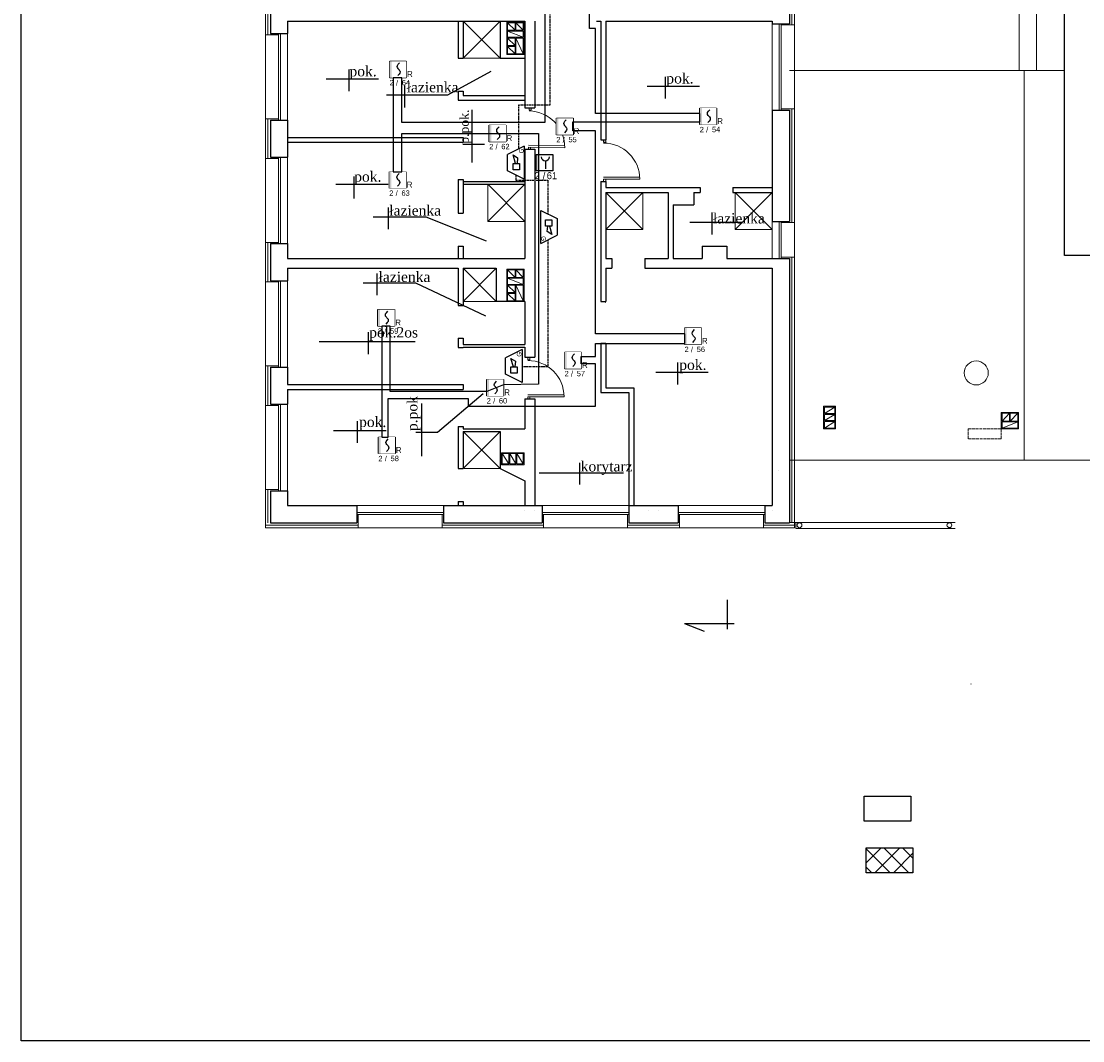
# Model space of a CAD drawing. Header units: millimetres. Extents: x -26513 to 76799, y 0 to 112149.
# Tile 36 of 98: x 6907 to 9483, y 91966 to 94442. Entities that reach past the tile are written whole.
import ezdxf
from ezdxf.enums import TextEntityAlignment as Align

# ---------------------------------------------------------------- set-up
doc = ezdxf.new("R2010")
doc.units = ezdxf.units.MM
doc.header["$LTSCALE"] = 2
doc.set_wipeout_variables(frame=1)
doc.linetypes.add('ACAD_ISO02W100', pattern=[15, 12, -3])
doc.linetypes.add('HIDDEN', pattern=[0.375, 0.25, -0.125])
for name, color, linetype, lineweight in [('DRZWI PROJ.', 30, 'Continuous', 15), ('ocieplenie', 5, 'BATTING', 5), ('rynna-41', 22, 'Continuous', 18), ('stolarka', 6, 'Continuous', 9), ('wc', 4, 'Continuous', 9), ('wentylacja', 4, 'Continuous', 9), ('widok', 3, 'Continuous', 13)]:
    doc.layers.add(name, color=color, linetype=linetype, lineweight=lineweight)
for name, color, linetype in [('istn.śiany', 2, 'Continuous'), ('nazwy pomieszczeń', 7, 'Continuous'), ('SIEMENS_czujki', 1, 'Continuous'), ('ssp', 1, 'Continuous')]:
    doc.layers.add(name, color=color, linetype=linetype)
doc.linetypes.add('BATTING', pattern='A,0.0001,-0.1,[134,ltypeshp.shx,S=0.1,R=0,X=-0.1,Y=0],-0.2,[134,ltypeshp.shx,S=0.1,R=180,X=0.1,Y=0],-0.1', length=0.4001)

# ---------------------------------------------------------------- blocks, each defined once
blk = doc.blocks.new('drzwi')
at = {"layer": 'DRZWI PROJ.', "color": 30}
for p, q in [((-94.9, 88), (-94.9, 0)), ((-89.9, 87.9), (-89.9, 0)), ((-100, 5.1), (-94.9, 5.1)), ((-100, 0), (-94.9, 0)), ((-5.2, 5.1), (0, 5.1)), ((-5.1, 5.1), (-5.1, 0)), ((-5.1, 0), (0, 0))]:
    blk.add_line(p, q, dxfattribs=at)
blk.add_arc((-94.9, 0), 88, 0, 90, dxfattribs=at)
blk = doc.blocks.new('DUO')
at = {"color": 0}
blk.add_wipeout([(0, 61.4), (61.4, 61.4), (61.4, 0), (0, 0)], dxfattribs=at).dxf.layer = 'ssp'
at = {"layer": 'ssp'}
blk.add_lwpolyline([(0, 61.4), (61.4, 61.4), (61.4, 0), (0, 0)], close=True, dxfattribs=at)
blk.add_wipeout([(0, 61.4), (61.4, 61.4), (61.4, 0), (0, 0)]).dxf.layer = 'ssp'
h = blk.add_hatch(color=256, dxfattribs=at)
h.set_gradient(color1=(255, 0, 0), color2=(224, 0, 0), one_color=1, name='INVSPHERICAL')
h.paths.add_polyline_path([(7.2, 30.7), (7.2, 61.4), (0, 61.4), (0, 30.7)])
h.paths.add_polyline_path([(7.2, 0), (7.2, 30.7), (0, 30.7), (0, 0)])
for p, q in [((27.4, 41.5), (28.4, 45.4)), ((28.4, 37.6), (27.4, 41.5)), ((28.4, 45.4), (31.3, 49.9)), ((31.3, 49.9), (36.1, 55.2)), ((30.6, 34.3), (28.4, 37.6)), ((34.4, 13), (29.5, 7.6)), ((31.3, 33.1), (30.6, 34.3)), ((32.8, 31.4), (31.3, 33.1)), ((32.8, 31.4), (34.4, 29.7)), ((34.4, 29.7), (35.1, 28.6)), ((37.3, 17.4), (34.4, 13)), ((35.1, 28.6), (37.3, 25.3)), ((37.3, 25.3), (38.2, 21.3)), ((38.2, 21.3), (37.3, 17.4))]:
    blk.add_line(p, q, dxfattribs=at)
blk.add_text('R', height=22, dxfattribs=at).set_placement((64.1, 2.4))
at = {"layer": 'ssp', "flags": 8}
blk.add_attdef('PETLA', text='', height=20, dxfattribs=at).set_placement((14.7, -8.3), align=Align.TOP_RIGHT)
for tag, p in [('/', (23, -9)), ('ADRES', (44.6, -8))]:
    blk.add_attdef(tag, text='', height=20, dxfattribs=at).set_placement(p, align=Align.TOP_LEFT)
blk = doc.blocks.new('ROP')
blk.add_wipeout([(-15.4, 76.7), (76.7, 76.7), (76.7, -15.4), (-15.4, -15.4)]).dxf.layer = 'ssp'
at = {"layer": 'ssp'}
h = blk.add_hatch(color=256, dxfattribs=at)
h.set_gradient(color1=(255, 0, 0), color2=(224, 0, 0), one_color=1, name='INVSPHERICAL')
h.paths.add_polyline_path([(-4.6, 30.7), (-4.6, 76.7), (-15.4, 76.7), (-15.4, 30.7)])
h.paths.add_polyline_path([(-4.6, -15.4), (-4.6, 30.7), (-15.4, 30.7), (-15.4, -15.4)])
blk.add_line((35, 41), (35, -4.1), dxfattribs=at)
blk.add_lwpolyline([(-15.4, 76.7), (76.7, 76.7), (76.7, -15.4), (-15.4, -15.4)], close=True, dxfattribs=at)
blk.add_arc((35, 63.6), 22.6, 180, 0, dxfattribs=at)
blk.add_text('/', height=39, dxfattribs=at).set_placement((27.4, -42.4), align=Align.MIDDLE)
at = {"layer": 'ssp', "flags": 8}
blk.add_attdef('PETLA', text='', height=39, dxfattribs=at).set_placement((4.5, -21.7), align=Align.TOP_RIGHT)
blk.add_attdef('ADRES', text='', height=39, dxfattribs=at).set_placement((42.6, -22), align=Align.TOP_LEFT)
blk = doc.blocks.new('głosowy')
at = {"layer": 'ssp', "color": 1}
for p, q in [((-40.2, 0), (-20.1, 40.2)), ((-20.1, 40.2), (20.1, 40.2)), ((-17.2, 26.8), (-2.1, 26.8)), ((-17.2, 11.7), (-17.2, 26.8)), ((-2.1, 21.1), (18.5, 26.8)), ((-2.1, 26.8), (-2.1, 11.7)), ((18.5, 26.8), (11.4, 15.9)), ((40.2, 0), (20.1, 40.2)), ((40.2, 0), (-40.2, 0)), ((-2.1, 11.7), (-17.2, 11.7)), ((11.4, 15.9), (-2.1, 17.3))]:
    blk.add_line(p, q, dxfattribs=at)
blk.add_text('G', height=11, dxfattribs=at).set_placement((22.4, 1.6))

msp = doc.modelspace()

# ---------------------------------------------------------------- hatches: boundary and pattern name
at = {"layer": 'wentylacja'}
h = msp.add_hatch(dxfattribs=at)
h.set_pattern_fill('ANSI37', color=256, scale=10, style=0)
h.set_pattern_definition([(45, (-10130.49, -14.2), (-22.45064, 22.45064), []), (135, (-10130.49, -14.2), (-22.45064, -22.45064), [])])
h.paths.add_polyline_path([(8957.9, 92434.4), (8957.9, 92374), (9070.8, 92374), (9070.8, 92434.4)])

# ---------------------------------------------------------------- linework, layer by layer
at = {"layer": 'Defpoints'}
for points in [[(6906.6, 96165.8), (11346.6, 96165.8), (11346.6, 91965.8), (6906.6, 91965.8)], [(9438.9, 94641.7), (10284.8, 94641.7), (10284.8, 93872.8), (9438.9, 93872.8)]]:
    msp.add_lwpolyline(points, close=True, dxfattribs=at)
at = {"layer": 'istn.śiany'}
for p, q in [((8771.2, 94993.8), (8771.2, 94435.8)), ((7511.3, 94465.8), (7511.3, 94411.7)), ((7553.3, 94441.7), (8129.3, 94441.7)), ((7553.3, 94441.7), (7553.3, 94426.2)), ((7967.3, 94441.7), (7967.3, 94351.7)), ((7979.3, 94441.7), (7979.3, 94351.7)), ((8069.3, 94441.7), (8069.3, 94351.8)), ((8129.3, 94441.7), (8129.3, 94231.7)), ((8153.3, 94441.8), (8153.3, 94231.7)), ((8303.3, 94441.8), (8313.3, 94441.8)), ((8313.3, 94441.8), (8313.3, 94153.8)), ((8325.3, 94441.8), (8325.3, 94153.8)), ((8325.3, 94441.8), (8729.3, 94441.8)), ((8729.3, 94441.8), (8729.3, 94435.8)), ((7553.3, 94426.2), (7553.3, 94411.7)), ((8729.3, 94435.8), (8771.2, 94435.8)), ((7511.3, 94411.7), (7553.3, 94411.7)), ((7967.3, 94351.7), (7979.3, 94351.7)), ((8069.3, 94351.7), (8129.3, 94351.7)), ((7967.3, 94271.7), (7967.3, 94249.7)), ((7967.3, 94271.7), (7979.3, 94271.7)), ((7979.3, 94271.7), (7979.3, 94261.7)), ((7979.3, 94261.7), (8129.3, 94261.7)), ((7967.3, 94249.7), (8129.3, 94249.7)), ((8129.3, 94231.7), (8153.3, 94231.7)), ((8729.3, 94225.8), (8729.3, 93955.8)), ((8729.3, 94225.8), (8771.2, 94225.8)), ((8771.2, 94225.8), (8771.2, 93955.8)), ((7511.3, 94201.7), (7553.3, 94201.7)), ((7511.3, 94201.7), (7511.3, 94111.7)), ((7553.3, 94201.7), (7553.3, 94111.7)), ((7553.3, 94159.7), (7979.3, 94159.7)), ((7979.3, 94159.7), (7979.3, 94147.7)), ((7553.3, 94147.7), (7979.3, 94147.7)), ((7553.3, 94132.2), (7553.3, 94112.7)), ((8129.3, 94130.7), (8153.3, 94130.7)), ((8129.3, 94130.7), (8129.3, 93865.8)), ((8153.3, 94130.7), (8153.3, 93625.7)), ((8313.3, 94153.8), (8325.3, 94153.8)), ((7511.3, 94111.7), (7553.3, 94111.7)), ((7967.3, 94057.7), (7979.3, 94057.7)), ((7967.3, 94057.7), (7967.3, 93975.8)), ((7979.3, 94057.7), (7979.3, 93975.8)), ((7979.3, 94052.3), (8129.3, 94052.3)), ((8313.3, 94052.8), (8313.3, 94013.8)), ((8313.3, 94052.8), (8325.3, 94052.8)), ((8325.3, 94052.8), (8325.3, 94037.8)), ((7979.3, 94045.8), (8129.3, 94045.8)), ((8039.3, 94045.8), (8129.3, 94045.8)), ((8325.3, 94037.8), (8554.3, 94037.8)), ((8554.3, 94037.8), (8554.3, 94025.8)), ((8634.3, 94037.8), (8729.3, 94037.8)), ((8634.3, 94037.8), (8634.3, 94025.8)), ((8313.3, 94013.8), (8313.3, 93760.8)), ((8325.3, 94025.8), (8477.3, 94025.8)), ((8325.3, 94025.8), (8325.3, 94013.8)), ((8325.3, 94013.8), (8325.3, 93865.8)), ((8477.3, 94025.8), (8477.3, 93865.8)), ((8539.3, 94025.8), (8554.3, 94025.8)), ((8539.3, 94025.8), (8539.3, 93995.8)), ((8634.3, 94025.8), (8729.3, 94025.8)), ((7967.3, 93975.8), (7979.3, 93975.8)), ((8489.3, 93995.8), (8539.3, 93995.8)), ((8489.3, 93995.8), (8489.3, 93865.8)), ((8729.3, 93955.8), (8771.2, 93955.8)), ((7511.3, 93901.7), (7553.3, 93901.7)), ((7511.3, 93901.7), (7511.3, 93892.2)), ((7553.3, 93901.7), (7553.3, 93865.8)), ((7511.3, 93892.2), (7511.3, 93811.7)), ((7967.3, 93895.8), (7967.3, 93865.8)), ((7967.3, 93895.8), (7979.3, 93895.8)), ((7979.3, 93895.8), (7979.3, 93865.8)), ((8559.3, 93895.8), (8619.3, 93895.8)), ((8559.3, 93895.8), (8559.3, 93865.8)), ((8619.3, 93895.8), (8619.3, 93865.8)), ((7553.3, 93865.8), (8129.3, 93865.8)), ((8325.3, 93865.8), (8340.3, 93865.8)), ((8340.3, 93865.8), (8340.3, 93841.8)), ((8420.3, 93865.8), (8477.3, 93865.8)), ((8420.3, 93865.8), (8420.3, 93841.8)), ((8489.3, 93865.8), (8559.3, 93865.8)), ((8619.3, 93865.8), (8729.3, 93865.8)), ((8729.3, 93865.8), (8771.2, 93865.8)), ((8771.2, 93865.8), (8771.2, 93223.7)), ((7553.3, 93841.8), (7967.3, 93841.8)), ((7553.3, 93841.8), (7553.3, 93811.7)), ((7967.3, 93841.8), (7967.3, 93751.8)), ((7979.3, 93841.8), (8059.3, 93841.8)), ((7979.3, 93841.8), (7979.3, 93751.8)), ((8059.3, 93841.8), (8059.3, 93760.8)), ((8325.3, 93841.8), (8340.3, 93841.8)), ((8325.3, 93841.8), (8325.3, 93760.8)), ((8420.3, 93841.8), (8729.3, 93841.8)), ((8729.3, 93841.8), (8729.3, 93265.7)), ((7511.3, 93811.7), (7553.3, 93811.7)), ((7967.3, 93751.8), (7979.3, 93751.8)), ((8129.3, 93760.8), (8059.3, 93760.8)), ((8129.3, 93760.8), (8129.3, 93656.8)), ((8313.3, 93760.8), (8325.3, 93760.8)), ((8325.1, 93759.8), (8325.3, 93759.8)), ((7967.3, 93671.8), (7967.3, 93649.8)), ((7967.3, 93671.8), (7979.3, 93671.8)), ((7979.3, 93671.8), (7979.3, 93656.8)), ((7967.3, 93649.8), (7979.3, 93649.8)), ((7979.3, 93656.8), (8129.3, 93656.8)), ((7979.3, 93650.3), (7979.3, 93649.8)), ((7979.3, 93650.3), (8129.3, 93650.3)), ((8129.3, 93650.3), (8129.3, 93625.7)), ((8313.3, 93659.8), (8313.3, 93539.8)), ((8313.3, 93659.8), (8325.3, 93659.8)), ((8325.3, 93659.8), (8325.3, 93551.8)), ((8129.3, 93625.7), (8153.3, 93625.7)), ((7511.3, 93601.7), (7511.3, 93511.7)), ((7511.3, 93601.7), (7553.3, 93601.7)), ((7553.3, 93601.7), (7553.3, 93559.8)), ((7553.3, 93559.8), (7979.3, 93559.8)), ((7553.3, 93547.8), (7979.3, 93547.8)), ((7553.3, 93547.8), (7553.3, 93511.7)), ((7979.3, 93559.8), (7979.3, 93547.8)), ((8313.3, 93539.8), (8381.3, 93539.8)), ((8325.3, 93551.8), (8393.3, 93551.8)), ((8381.3, 93539.8), (8381.3, 93223.7)), ((8393.3, 93551.8), (8393.3, 93265.7)), ((7511.3, 93511.7), (7553.3, 93511.7)), ((8129.3, 93524.7), (8153.3, 93524.7)), ((8129.3, 93524.7), (8129.3, 93452.2)), ((8153.3, 93524.7), (8153.3, 93427.8)), ((7967.3, 93457.8), (7979.3, 93457.8)), ((7967.3, 93457.8), (7967.3, 93355.7)), ((7979.3, 93457.8), (7979.3, 93452.2)), ((7979.3, 93452.2), (8129.3, 93452.2)), ((7979.3, 93445.7), (7979.3, 93355.7)), ((7979.3, 93445.7), (8069.3, 93445.7)), ((8069.3, 93445.7), (8069.3, 93355.7)), ((8153.3, 93427.8), (8153.3, 93265.7)), ((7967.3, 93355.7), (7979.3, 93355.7)), ((8069.3, 93355.7), (8129.3, 93325.7)), ((8743.8, 93351.4), (8743.8, 93351.4)), ((8129.3, 93325.7), (8129.3, 93265.7)), ((7511.3, 93301.7), (7553.3, 93301.7)), ((7511.3, 93301.7), (7511.3, 93223.7)), ((7553.3, 93301.7), (7553.3, 93265.7)), ((7553.3, 93265.7), (7721.3, 93265.7)), ((7721.3, 93265.7), (7721.3, 93223.7)), ((7931.3, 93265.7), (7931.3, 93223.7)), ((7931.3, 93265.7), (8171.3, 93265.7)), ((7967.3, 93275.7), (7967.3, 93265.7)), ((7967.3, 93275.7), (7979.3, 93275.7)), ((7979.3, 93275.7), (7979.3, 93265.7)), ((8129.3, 93253.8), (8129.3, 93253.7)), ((8153.3, 93253.8), (8153.3, 93253.7)), ((8171.3, 93265.7), (8171.3, 93223.7)), ((8381.3, 93265.7), (8429, 93265.7)), ((8429, 93265.7), (8501.3, 93265.7)), ((8429, 93253.8), (8429, 93253.7)), ((8453.3, 93253.8), (8453.3, 93253.7)), ((8501.3, 93265.7), (8501.3, 93223.7)), ((8711.3, 93265.7), (8711.3, 93223.7)), ((8711.3, 93265.7), (8729.3, 93265.7)), ((8729.3, 93277.7), (8729.3, 93265.7)), ((8729.3, 93253.8), (8729.3, 93253.7)), ((7511.3, 93223.7), (7721.3, 93223.7)), ((7931.3, 93223.7), (8171.3, 93223.7)), ((8381.3, 93223.7), (8501.3, 93223.7)), ((8711.3, 93223.7), (8771.2, 93223.7)), ((8621.1, 92965.3), (8621.1, 93036.9)), ((8516.7, 92979), (8637.2, 92979)), ((8516.7, 92979), (8564.6, 92960.3)), ((9211.8, 92832.3), (9211.8, 92832.2))]:
    msp.add_line(p, q, dxfattribs=at)
for points in [[(8953, 92559.6), (9065.9, 92559.6), (9065.9, 92499.2), (8953, 92499.2)], [(8957.9, 92434.4), (9070.8, 92434.4), (9070.8, 92374), (8957.9, 92374)]]:
    msp.add_lwpolyline(points, close=True, dxfattribs=at)
at = {"layer": 'nazwy pomieszczeń'}
for p, q in [((7701.6, 94324.8), (7701.6, 94271.9)), ((7942.4, 94262.6), (8047.6, 94320.2)), ((7646.5, 94301.9), (7773.9, 94301.9)), ((7837.2, 94285.5), (7837.2, 94232.6)), ((8425.8, 94284), (8553.2, 94284)), ((8469.7, 94306.9), (8469.7, 94254)), ((7793.3, 94262.6), (7942.4, 94262.6)), ((8001.5, 94098.9), (8001.5, 94226.3)), ((7978.6, 94143), (8031.5, 94143)), ((7713.8, 94064.5), (7713.8, 94011.6)), ((7669.9, 94045.8), (7797.3, 94045.8)), ((7797.1, 93989.3), (7797.1, 93936.4)), ((8583, 93977.1), (8583, 93924.2)), ((7761.2, 93966.4), (7888.6, 93966.4)), ((7888.6, 93966.4), (8034.9, 93908.5)), ((8657, 93953.1), (8529.2, 93953.1)), ((7769.9, 93829.4), (7769.9, 93776.6)), ((7736.3, 93806.5), (7863.6, 93806.5)), ((7863.6, 93806.5), (8033.3, 93726.2)), ((7748.5, 93686.5), (7748.5, 93633.6)), ((7629.9, 93663.6), (7862.8, 93663.6)), ((8447, 93589.9), (8574.4, 93589.9)), ((8499.2, 93612.8), (8499.2, 93559.9)), ((7917.3, 93444), (8027.8, 93537.9)), ((7879, 93385.7), (7879, 93513.1)), ((7722.3, 93470.6), (7722.3, 93417.7)), ((7664.8, 93447.7), (7792.2, 93447.7)), ((7864.4, 93444), (7917.3, 93444)), ((8261.3, 93369.5), (8261.3, 93316.6)), ((8164.1, 93345.1), (8368.4, 93345.1))]:
    msp.add_line(p, q, dxfattribs=at)
at = {"layer": 'ocieplenie', "linetype": 'Continuous'}
for p, q in [((8783.2, 95005.8), (8783.2, 94432.8)), ((7499.3, 94534.8), (7499.3, 94408.7)), ((8751.2, 94432.8), (8783.2, 94432.8)), ((7499.3, 94408.7), (7511.3, 94408.7)), ((7499.3, 94408.7), (7531.3, 94408.7)), ((8751.2, 94228.8), (8783.2, 94228.8)), ((8783.2, 94228.8), (8783.2, 93952.8)), ((7499.3, 94204.7), (7511.3, 94204.7)), ((7499.3, 94204.7), (7499.3, 94108.7)), ((7499.3, 94204.7), (7531.3, 94204.7)), ((7499.3, 94108.7), (7511.3, 94108.7)), ((7499.3, 94108.7), (7531.3, 94108.7)), ((8751.2, 93952.8), (8783.2, 93952.8)), ((7499.3, 93904.7), (7511.3, 93904.7)), ((7499.3, 93904.7), (7499.3, 93808.7)), ((7499.3, 93904.7), (7531.3, 93904.7)), ((8751.2, 93868.8), (8783.2, 93868.8)), ((8783.2, 93868.8), (8783.2, 93211.7)), ((7499.3, 93808.7), (7511.3, 93808.7)), ((7499.3, 93808.7), (7531.3, 93808.7)), ((7499.3, 93604.7), (7511.3, 93604.7)), ((7499.3, 93604.7), (7499.3, 93508.7)), ((7499.3, 93604.7), (7531.3, 93604.7)), ((7499.3, 93508.7), (7531.3, 93508.7)), ((7499.3, 93304.7), (7531.3, 93304.7)), ((7499.3, 93304.7), (7499.3, 93211.7)), ((7724.3, 93243.7), (7724.3, 93211.7)), ((7928.3, 93243.7), (7928.3, 93211.7)), ((8174.3, 93243.7), (8174.3, 93211.7)), ((8378.3, 93243.7), (8378.3, 93211.7)), ((8504.3, 93243.7), (8504.3, 93211.7)), ((8708.3, 93243.7), (8708.3, 93211.7)), ((7499.3, 93211.7), (7724.3, 93211.7)), ((7928.3, 93211.7), (8174.3, 93211.7)), ((8174.3, 93223.7), (8174.3, 93211.7)), ((8378.3, 93223.7), (8378.3, 93211.7)), ((8378.3, 93211.7), (8504.3, 93211.7)), ((8504.3, 93223.7), (8504.3, 93211.7)), ((8708.3, 93223.7), (8708.3, 93211.7)), ((8708.3, 93211.7), (8783.2, 93211.7))]:
    msp.add_line(p, q, dxfattribs=at)
at = {"layer": 'ocieplenie'}
for p, q in [((8777.2, 94993.8), (8777.2, 94432.8)), ((7505.3, 94534.8), (7505.3, 94408.7)), ((8777.2, 94228.8), (8777.2, 93952.8)), ((7505.3, 94204.7), (7505.3, 94108.7)), ((7505.3, 93904.7), (7505.3, 93808.7)), ((8777.2, 93868.8), (8777.2, 93224.7)), ((7505.3, 93604.7), (7505.3, 93508.7)), ((7505.3, 93304.7), (7505.3, 93223.7)), ((7499.3, 93217.7), (7724.3, 93217.7)), ((7928.3, 93217.7), (8174.3, 93217.7)), ((8378.3, 93217.7), (8504.3, 93217.7)), ((8708.3, 93217.7), (8783.2, 93217.7))]:
    msp.add_line(p, q, dxfattribs=at)
at = {"layer": 'rynna-41'}
for p, q in [((8771.2, 93224.7), (9173.3, 93224.7)), ((8787.2, 93224.7), (8787.2, 93209.7)), ((8787.2, 93209.7), (9173.3, 93209.7))]:
    msp.add_line(p, q, dxfattribs=at)
for centre in [(8795.7, 93217.8), (9159.6, 93217.9)]:
    msp.add_circle(centre, 5.94, dxfattribs=at)
at = {"layer": 'ssp', "linetype": 'HIDDEN', "ltscale": 5}
for p, q in [((8189.7, 94529.4), (8189.7, 94237.6)), ((8189.7, 94237.6), (8113.8, 94237.6)), ((8113.8, 94237.6), (8113.8, 94131.7)), ((8107.4, 94068.3), (8107.4, 94055.4)), ((8185.2, 93910.9), (8185.2, 93602.7)), ((8185.2, 93602.7), (8122.2, 93602.7))]:
    msp.add_line(p, q, dxfattribs=at)
at = {"layer": 'stolarka'}
for p, q in [((8729.3, 94435.8), (8729.3, 94225.8)), ((8746.2, 94435.8), (8746.2, 94225.8)), ((8751.2, 94435.8), (8751.2, 94225.8)), ((8783.2, 94432.8), (8783.2, 94228.8)), ((7499.3, 94408.7), (7499.3, 94204.7)), ((7531.3, 94411.7), (7531.3, 94201.7)), ((7536.3, 94411.7), (7536.3, 94201.7)), ((7553.3, 94411.7), (7553.3, 94201.7)), ((7499.3, 94108.7), (7499.3, 93904.7)), ((7531.3, 94111.7), (7531.3, 93901.7)), ((7536.3, 94111.7), (7536.3, 93901.7)), ((7553.3, 94111.7), (7553.3, 93901.7)), ((8729.3, 93955.8), (8729.3, 93865.8)), ((8746.2, 93955.8), (8746.2, 93865.8)), ((8751.2, 93955.8), (8751.2, 93865.8)), ((8783.2, 93952.8), (8783.2, 93868.8)), ((7499.3, 93808.7), (7499.3, 93604.7)), ((7531.3, 93811.7), (7531.3, 93601.7)), ((7536.3, 93811.7), (7536.3, 93601.7)), ((7553.3, 93811.7), (7553.3, 93601.7)), ((7531.3, 93511.7), (7531.3, 93301.7)), ((7536.3, 93511.7), (7536.3, 93301.7)), ((7553.3, 93511.7), (7553.3, 93301.7)), ((7499.3, 93508.7), (7499.3, 93304.7)), ((7721.3, 93265.7), (7931.3, 93265.7)), ((8171.3, 93265.7), (8381.3, 93265.7)), ((8501.3, 93265.7), (8711.3, 93265.7)), ((7721.3, 93248.7), (7931.3, 93248.7)), ((7721.3, 93243.7), (7931.3, 93243.7)), ((8171.3, 93248.7), (8381.3, 93248.7)), ((8171.3, 93243.7), (8381.3, 93243.7)), ((8501.3, 93248.7), (8711.3, 93248.7)), ((8501.3, 93243.7), (8711.3, 93243.7)), ((7724.3, 93211.7), (7928.3, 93211.7)), ((8174.3, 93211.7), (8378.3, 93211.7)), ((8504.3, 93211.7), (8708.3, 93211.7))]:
    msp.add_line(p, q, dxfattribs=at)
at = {"layer": 'wc'}
for p, q in [((8069.3, 94351.8), (7979.3, 94441.7)), ((7979.3, 94351.7), (8069.3, 94441.7)), ((7979.3, 94351.7), (8067.4, 94351.7)), ((8129.3, 93955.8), (8039.3, 94045.8)), ((8039.3, 93955.8), (8129.3, 94045.8)), ((8039.3, 94045.8), (8039.3, 93955.8)), ((8415.3, 93935.8), (8325.3, 94025.8)), ((8325.3, 93935.8), (8415.3, 94025.8)), ((8415.3, 94025.8), (8415.3, 93935.8)), ((8729.3, 93935.8), (8639.3, 94025.8)), ((8639.3, 93935.8), (8729.3, 94025.8)), ((8639.3, 94025.8), (8639.3, 93935.8)), ((8039.3, 93955.8), (8129.3, 93955.8)), ((8325.3, 93935.8), (8415.3, 93935.8)), ((8639.3, 93935.8), (8729.3, 93935.8)), ((8059.3, 93760.8), (7979.3, 93841.8)), ((7979.3, 93760.8), (8059.3, 93841.8)), ((8059.3, 93760.8), (7979.3, 93760.8)), ((8069.3, 93355.7), (7979.3, 93445.7)), ((7979.3, 93355.7), (8069.3, 93445.7)), ((7981.6, 93355.7), (8069.3, 93355.7))]:
    msp.add_line(p, q, dxfattribs=at)
at = {"layer": 'wentylacja'}
for p, q in [((8085.3, 94439.7), (8085.3, 94360.7)), ((8127.3, 94439.7), (8085.3, 94439.7)), ((8127.3, 94439.7), (8127.3, 94360.7)), ((8087.3, 94437.7), (8105.3, 94419.7)), ((8105.3, 94437.7), (8087.3, 94437.7)), ((8087.3, 94437.7), (8087.3, 94419.7)), ((8105.3, 94419.7), (8087.3, 94419.7)), ((8087.3, 94417.7), (8125.3, 94402.7)), ((8087.3, 94417.7), (8087.3, 94402.7)), ((8125.3, 94417.7), (8087.3, 94417.7)), ((8105.3, 94437.7), (8105.3, 94419.7)), ((8107.3, 94437.7), (8125.3, 94419.7)), ((8125.3, 94437.7), (8107.3, 94437.7)), ((8107.3, 94437.7), (8107.3, 94419.7)), ((8125.3, 94419.7), (8107.3, 94419.7)), ((8125.3, 94437.7), (8125.3, 94419.7)), ((8125.3, 94417.7), (8125.3, 94402.7)), ((8125.3, 94402.7), (8087.3, 94402.7)), ((8087.3, 94400.7), (8105.3, 94382.7)), ((8105.3, 94400.7), (8087.3, 94400.7)), ((8087.3, 94400.7), (8087.3, 94382.7)), ((8105.3, 94400.7), (8105.3, 94382.7)), ((8107.3, 94400.7), (8125.3, 94362.7)), ((8125.3, 94400.7), (8107.3, 94400.7)), ((8107.3, 94400.7), (8107.3, 94362.7)), ((8125.3, 94400.7), (8125.3, 94362.7)), ((8105.3, 94382.7), (8087.3, 94382.7)), ((8087.3, 94380.7), (8105.3, 94362.7)), ((8087.3, 94380.7), (8087.3, 94362.7)), ((8105.3, 94380.7), (8087.3, 94380.7)), ((8105.3, 94362.7), (8087.3, 94362.7)), ((8105.3, 94380.7), (8105.3, 94362.7)), ((8125.3, 94362.7), (8107.3, 94362.7)), ((8127.3, 94360.7), (8085.3, 94360.7)), ((8127.3, 93839.8), (8085.3, 93839.8)), ((8085.3, 93839.8), (8085.3, 93760.8)), ((8087.3, 93837.8), (8087.3, 93819.8)), ((8105.3, 93837.8), (8087.3, 93837.8)), ((8087.3, 93837.8), (8105.3, 93819.8)), ((8105.3, 93837.8), (8105.3, 93819.8)), ((8107.3, 93837.8), (8107.3, 93819.8)), ((8125.3, 93837.8), (8107.3, 93837.8)), ((8107.3, 93837.8), (8125.3, 93819.8)), ((8125.3, 93837.8), (8125.3, 93819.8)), ((8127.3, 93839.8), (8127.3, 93760.8)), ((8105.3, 93819.8), (8087.3, 93819.8)), ((8125.3, 93817.8), (8087.3, 93817.8)), ((8087.3, 93817.8), (8087.3, 93802.8)), ((8087.3, 93817.8), (8125.3, 93802.8)), ((8125.3, 93802.8), (8087.3, 93802.8)), ((8087.3, 93800.8), (8087.3, 93782.8)), ((8105.3, 93800.8), (8087.3, 93800.8)), ((8087.3, 93800.8), (8105.3, 93782.8)), ((8105.3, 93800.8), (8105.3, 93782.8)), ((8125.3, 93819.8), (8107.3, 93819.8)), ((8107.3, 93800.8), (8107.3, 93762.8)), ((8125.3, 93800.8), (8107.3, 93800.8)), ((8107.3, 93800.8), (8125.3, 93762.8)), ((8125.3, 93817.8), (8125.3, 93802.8)), ((8125.3, 93800.8), (8125.3, 93762.8)), ((8105.3, 93782.8), (8087.3, 93782.8)), ((8105.3, 93780.8), (8087.3, 93780.8)), ((8087.3, 93780.8), (8087.3, 93762.8)), ((8087.3, 93780.8), (8105.3, 93762.8)), ((8105.3, 93780.8), (8105.3, 93762.8)), ((8127.3, 93760.8), (8085.3, 93760.8)), ((8105.3, 93762.8), (8087.3, 93762.8)), ((8125.3, 93762.8), (8107.3, 93762.8)), ((8854.3, 93506.8), (8854.3, 93451.8)), ((8854.3, 93506.8), (8883.3, 93506.8)), ((8856.3, 93504.8), (8881.3, 93504.8)), ((8856.3, 93504.8), (8856.3, 93488.8)), ((8856.3, 93488.8), (8881.3, 93504.8)), ((8856.3, 93488.8), (8881.3, 93488.8)), ((8856.3, 93486.8), (8881.3, 93486.8)), ((8856.3, 93486.8), (8856.3, 93471.8)), ((8856.3, 93471.8), (8881.3, 93486.8)), ((8881.3, 93504.8), (8881.3, 93488.8)), ((8881.3, 93486.8), (8881.3, 93471.8)), ((8883.3, 93506.8), (8883.3, 93451.8)), ((9285.3, 93491.8), (9327.3, 93491.8)), ((9285.3, 93491.8), (9285.3, 93451.8)), ((9287.3, 93489.8), (9287.3, 93470.8)), ((9287.3, 93489.8), (9305.3, 93489.8)), ((9287.3, 93470.8), (9305.3, 93489.8)), ((9305.3, 93489.8), (9305.3, 93470.8)), ((9307.3, 93489.8), (9307.3, 93470.8)), ((9307.3, 93489.8), (9325.3, 93489.8)), ((9307.3, 93470.8), (9325.3, 93489.8)), ((9325.3, 93489.8), (9325.3, 93470.8)), ((9327.3, 93491.8), (9327.3, 93451.8)), ((8856.3, 93471.8), (8881.3, 93471.8)), ((8856.3, 93469.8), (8881.3, 93469.8)), ((8856.3, 93469.8), (8856.3, 93453.8)), ((8856.3, 93453.8), (8881.3, 93469.8)), ((8881.3, 93469.8), (8881.3, 93453.8)), ((9287.3, 93470.8), (9305.3, 93470.8)), ((9287.3, 93468.8), (9325.3, 93468.8)), ((9287.3, 93468.8), (9287.3, 93453.8)), ((9287.3, 93453.8), (9325.3, 93468.8)), ((9307.3, 93470.8), (9325.3, 93470.8)), ((9325.3, 93468.8), (9325.3, 93453.8)), ((8854.3, 93451.8), (8883.3, 93451.8)), ((8856.3, 93453.8), (8881.3, 93453.8)), ((9285.3, 93451.8), (9327.3, 93451.8)), ((9287.3, 93453.8), (9325.3, 93453.8)), ((8072.3, 93364.6), (8072.3, 93393.6)), ((8072.3, 93393.6), (8127.3, 93393.6)), ((8090.3, 93366.6), (8074.3, 93391.6)), ((8074.3, 93391.6), (8090.3, 93391.6)), ((8074.3, 93366.6), (8074.3, 93391.6)), ((8090.3, 93366.6), (8090.3, 93391.6)), ((8107.3, 93366.6), (8092.3, 93391.6)), ((8092.3, 93391.6), (8107.3, 93391.6)), ((8092.3, 93366.6), (8092.3, 93391.6)), ((8107.3, 93366.6), (8107.3, 93391.6)), ((8125.3, 93366.6), (8109.3, 93391.6)), ((8109.3, 93391.6), (8125.3, 93391.6)), ((8109.3, 93366.6), (8109.3, 93391.6)), ((8125.3, 93366.6), (8125.3, 93391.6)), ((8127.3, 93364.6), (8127.3, 93393.6)), ((8072.3, 93364.6), (8127.3, 93364.6)), ((8074.3, 93366.6), (8090.3, 93366.6)), ((8092.3, 93366.6), (8107.3, 93366.6)), ((8109.3, 93366.6), (8125.3, 93366.6))]:
    msp.add_line(p, q, dxfattribs=at)
msp.add_circle((9224.8, 93587.6), 29.1, dxfattribs=at)
at = {"layer": 'widok'}
for p, q in [((9329.3, 94791.8), (9329.3, 94322.1)), ((9371.3, 94791.8), (9371.3, 94321.8)), ((8771.2, 94321.8), (9438.9, 94321.8)), ((9341.3, 94321.8), (9341.3, 93375.5)), ((8771.2, 93375.5), (11241.3, 93375.5))]:
    msp.add_line(p, q, dxfattribs=at)
at = {"layer": 'widok', "linetype": 'ACAD_ISO02W100', "ltscale": 0.3}
msp.add_lwpolyline([(9205.3, 93451.8), (9285.3, 93451.8), (9285.3, 93427.8), (9205.3, 93427.8)], close=True, dxfattribs=at)

# ---------------------------------------------------------------- block references
at = {"layer": 'DRZWI PROJ.', "xscale": -0.9999999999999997, "rotation": 269.1319678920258}
msp.add_blockref('drzwi', (8139.3, 94230.7), dxfattribs=at)
at = {"layer": 'ssp', "rotation": 270}
msp.add_blockref('głosowy', (8167.5, 93942.2), dxfattribs=at)
at = {"layer": 'widok', "xscale": -1, "rotation": 270}
for p in [(8320.2, 94152.8), (8136.2, 93624.7)]:
    msp.add_blockref('drzwi', p, dxfattribs=at)

# ---------------------------------------------------------------- texts
at = {"layer": 'nazwy pomieszczeń', "char_height": 25, "width": 210.243, "attachment_point": 1}
for s, insert in [('{\\fTimes New Roman|b0|i0|c238|p18;pok.}', (7703.3, 94332.9)), ('{\\fTimes New Roman|b0|i0|c238|p18;pok.}', (8472.5, 94315.5)), ('{\\fTimes New Roman|b0|i0|c238|p18;łazienka}', (7842.2, 94294)), ('{\\fTimes New Roman|b0|i0|c238|p18;pok.}', (7714.8, 94077)), ('{\\fTimes New Roman|b0|i0|c238|p18;łazienka}', (7800, 93994.6)), ('{\\fTimes New Roman|b0|i0|c238|p18;łazienka}', (8585.8, 93975.6)), ('{\\fTimes New Roman|b0|i0|c238|p18;łazienka}', (7774, 93833.5)), ('{\\fTimes New Roman|b0|i0|c238|p18;pok.2os}', (7751.3, 93698.7)), ('{\\fTimes New Roman|b0|i0|c238|p18;pok.}', (8503.9, 93620)), ('{\\fTimes New Roman|b0|i0|c238|p18;pok.}', (7726.7, 93481.3)), ('{\\fTimes New Roman|b0|i0|c238|p18;korytarz}', (8264.6, 93373.3))]:
    msp.add_mtext(s, dxfattribs=dict(at, insert=insert))
at = {"layer": 'nazwy pomieszczeń', "width": 210.243, "attachment_point": 1, "rotation": 90}
for s, insert, char_height in [('{\\fTimes New Roman|b0|i0|c238|p18;p.pok.}', (7971, 94144.1), 22), ('{\\fTimes New Roman|b0|i0|c238|p18;p.pok}', (7843.3, 93446.5), 25)]:
    msp.add_mtext(s, dxfattribs=dict(at, insert=insert, char_height=char_height))

# ---------------------------------------------------------------- next in the draw order: block references
at = {"layer": 'SIEMENS_czujki'}
ref = msp.add_blockref('ROP', (8163.6, 94084.8), dxfattribs=dict(at, xscale=0.4361450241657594, yscale=0.4361450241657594, zscale=0.4361450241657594))
ref.add_attrib('PETLA', '2', dxfattribs={"layer": 'ssp', "height": 17}).set_placement((8165.6, 94075.3), align=Align.TOP_RIGHT)
ref.add_attrib('ADRES', '61', dxfattribs={"layer": 'ssp', "height": 17.01}).set_placement((8182.2, 94075.2), align=Align.TOP_LEFT)
at = {"layer": 'ssp'}
ref = msp.add_blockref('DUO', (7801.2, 94304.6), dxfattribs=dict(at, xscale=0.6537916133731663, yscale=0.6537916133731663, zscale=0.6537916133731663))
ref.add_attrib('PETLA', '2', dxfattribs={"height": 13.1}).set_placement((7810.8, 94299.2), align=Align.TOP_RIGHT)
ref.add_attrib('ADRES', '64', dxfattribs={"height": 13.08}).set_placement((7830.4, 94299.3), align=Align.TOP_LEFT)
ref.add_attrib('/', '/', dxfattribs={"height": 13.1}).set_placement((7816.3, 94298.7), align=Align.TOP_LEFT)
ref = msp.add_blockref('DUO', (8554.1, 94190.6), dxfattribs=dict(at, xscale=0.6537916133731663, yscale=0.6537916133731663, zscale=0.6537916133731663))
ref.add_attrib('PETLA', '2', dxfattribs={"height": 13.1}).set_placement((8563.7, 94185.2), align=Align.TOP_RIGHT)
ref.add_attrib('ADRES', '54', dxfattribs={"height": 13.08}).set_placement((8583.3, 94185.4), align=Align.TOP_LEFT)
ref.add_attrib('/', '/', dxfattribs={"height": 13.1}).set_placement((8569.1, 94184.8), align=Align.TOP_LEFT)
ref = msp.add_blockref('DUO', (8042.8, 94149.2), dxfattribs=dict(at, xscale=0.6537916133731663, yscale=0.6537916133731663, zscale=0.6537916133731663))
ref.add_attrib('PETLA', '2', dxfattribs={"height": 13.1}).set_placement((8052.4, 94143.8), align=Align.TOP_RIGHT)
ref.add_attrib('ADRES', '62', dxfattribs={"height": 13.08}).set_placement((8072, 94144), align=Align.TOP_LEFT)
ref.add_attrib('/', '/', dxfattribs={"height": 13.1}).set_placement((8057.8, 94143.4), align=Align.TOP_LEFT)
ref = msp.add_blockref('DUO', (8205.8, 94166.1), dxfattribs=dict(at, xscale=0.6537916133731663, yscale=0.6537916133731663, zscale=0.6537916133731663))
ref.add_attrib('PETLA', '2', dxfattribs={"height": 13.1}).set_placement((8215.4, 94160.7), align=Align.TOP_RIGHT)
ref.add_attrib('ADRES', '55', dxfattribs={"height": 13.08}).set_placement((8234.9, 94160.9), align=Align.TOP_LEFT)
ref.add_attrib('/', '/', dxfattribs={"height": 13.1}).set_placement((8220.8, 94160.2), align=Align.TOP_LEFT)
ref = msp.add_blockref('DUO', (7800.4, 94036.1), dxfattribs=dict(at, xscale=0.6537916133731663, yscale=0.6537916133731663, zscale=0.6537916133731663))
ref.add_attrib('PETLA', '2', dxfattribs={"height": 13.1}).set_placement((7810, 94030.7), align=Align.TOP_RIGHT)
ref.add_attrib('ADRES', '63', dxfattribs={"height": 13.08}).set_placement((7829.5, 94030.9), align=Align.TOP_LEFT)
ref.add_attrib('/', '/', dxfattribs={"height": 13.1}).set_placement((7815.4, 94030.3), align=Align.TOP_LEFT)
ref = msp.add_blockref('DUO', (7772.5, 93701.3), dxfattribs=dict(at, xscale=0.6537916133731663, yscale=0.6537916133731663, zscale=0.6537916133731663))
ref.add_attrib('PETLA', '2', dxfattribs={"height": 13.1}).set_placement((7782.1, 93695.9), align=Align.TOP_RIGHT)
ref.add_attrib('ADRES', '59', dxfattribs={"height": 13.08}).set_placement((7801.7, 93696.1), align=Align.TOP_LEFT)
ref.add_attrib('/', '/', dxfattribs={"height": 13.1}).set_placement((7787.6, 93695.5), align=Align.TOP_LEFT)
ref = msp.add_blockref('DUO', (8517.1, 93656.8), dxfattribs=dict(at, xscale=0.6537916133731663, yscale=0.6537916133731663, zscale=0.6537916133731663))
ref.add_attrib('PETLA', '2', dxfattribs={"height": 13.1}).set_placement((8526.7, 93651.4), align=Align.TOP_RIGHT)
ref.add_attrib('ADRES', '56', dxfattribs={"height": 13.08}).set_placement((8546.3, 93651.5), align=Align.TOP_LEFT)
ref.add_attrib('/', '/', dxfattribs={"height": 13.1}).set_placement((8532.1, 93650.9), align=Align.TOP_LEFT)
ref = msp.add_blockref('DUO', (8225.9, 93598), dxfattribs=dict(at, xscale=0.6537916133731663, yscale=0.6537916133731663, zscale=0.6537916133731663))
ref.add_attrib('PETLA', '2', dxfattribs={"height": 13.1}).set_placement((8235.5, 93592.6), align=Align.TOP_RIGHT)
ref.add_attrib('ADRES', '57', dxfattribs={"height": 13.08}).set_placement((8255, 93592.7), align=Align.TOP_LEFT)
ref.add_attrib('/', '/', dxfattribs={"height": 13.1}).set_placement((8240.9, 93592.1), align=Align.TOP_LEFT)
ref = msp.add_blockref('DUO', (8037, 93531.9), dxfattribs=dict(at, xscale=0.6537916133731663, yscale=0.6537916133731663, zscale=0.6537916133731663))
ref.add_attrib('PETLA', '2', dxfattribs={"height": 13.1}).set_placement((8046.6, 93526.4), align=Align.TOP_RIGHT)
ref.add_attrib('ADRES', '60', dxfattribs={"height": 13.08}).set_placement((8066.1, 93526.6), align=Align.TOP_LEFT)
ref.add_attrib('/', '/', dxfattribs={"height": 13.1}).set_placement((8052, 93526), align=Align.TOP_LEFT)
ref = msp.add_blockref('DUO', (7774, 93391.7), dxfattribs=dict(at, xscale=0.6537916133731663, yscale=0.6537916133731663, zscale=0.6537916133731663))
ref.add_attrib('PETLA', '2', dxfattribs={"height": 13.1}).set_placement((7783.6, 93386.3), align=Align.TOP_RIGHT)
ref.add_attrib('ADRES', '58', dxfattribs={"height": 13.08}).set_placement((7803.2, 93386.5), align=Align.TOP_LEFT)
ref.add_attrib('/', '/', dxfattribs={"height": 13.1}).set_placement((7789, 93385.9), align=Align.TOP_LEFT)

# ---------------------------------------------------------------- next in the draw order: linework, layer by layer
at = {"layer": 'ssp', "linetype": 'HIDDEN', "ltscale": 5}
for p, q in [((8107.4, 94055.4), (8185.2, 94055.4)), ((8185.2, 94055.4), (8185.2, 93973.5))]:
    msp.add_line(p, q, dxfattribs=at)
at = {"layer": 'ssp'}
msp.add_lwpolyline([(8177.6, 94476.1), (8177.6, 94196), (8082.9, 94196), (8062.9, 94196), (7830.4, 94196), (7830.4, 94304.6), (7809.2, 94304.6), (7809.2, 94076.3), (7830.4, 94076.3), (7830.4, 94169.3), (8162.3, 94169.3), (8162.3, 93560.1), (8077.1, 93559), (8037, 93542.2), (7802.4, 93542.2), (7802.4, 93701.3), (7781.8, 93701.3), (7781.8, 93431.9), (7797.6, 93431.9), (7797.6, 93525.7), (7991.6, 93525.7), (7991.6, 93507.1), (8177.6, 93507.1), (8300.6, 93507.1), (8300.6, 93610.1), (8266, 93610.1), (8266, 93627.8), (8300.6, 93627.8), (8300.6, 93659.3), (8517.1, 93659.3), (8517.1, 93682.5), (8300.6, 93682.5), (8300.6, 94175.3), (8245.9, 94175.3), (8245.9, 94197.5), (8300.6, 94197.5), (8554.1, 94197.5), (8554.1, 94217.7), (8300.6, 94217.7), (8300.6, 94424.2), (8286.1, 94424.2), (8286.1, 94550.8)], dxfattribs=at)

# ---------------------------------------------------------------- next in the draw order: block references
at = {"layer": 'ssp', "rotation": 90}
for p in [(8127.5, 94098.4), (8122.2, 93604.5)]:
    msp.add_blockref('głosowy', p, dxfattribs=at)

doc.saveas('drawing.dxf')
